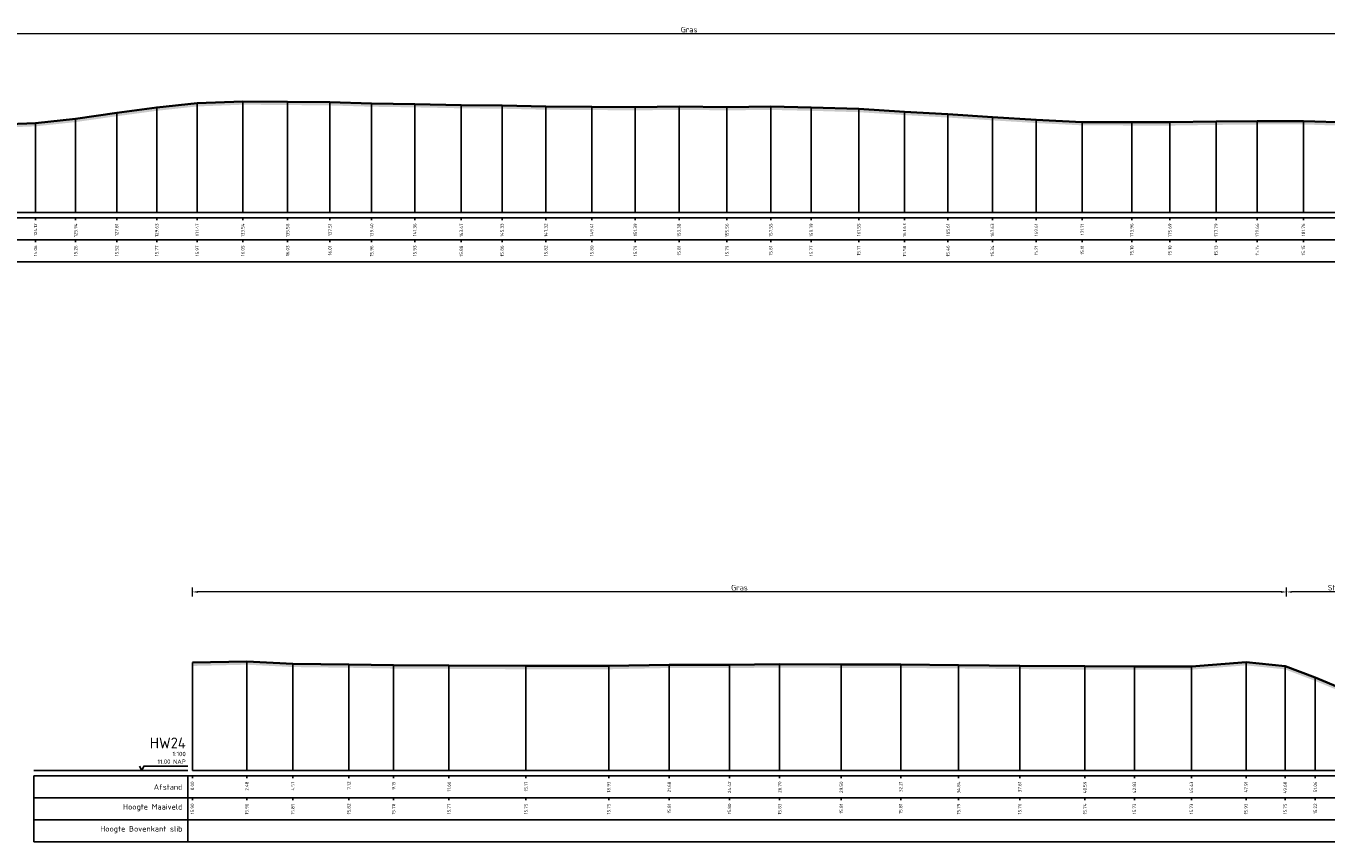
# Model space of a CAD drawing. Header units: metres. Extents: x 197883 to 206898, y 361907 to 364395.
# Tile 104 of 256: x 205908 to 205967, y 362796 to 362833. Entities that reach past the tile are written whole.
import ezdxf
from ezdxf.enums import TextEntityAlignment as Align

# ---------------------------------------------------------------- set-up
doc = ezdxf.new("R2010")
doc.units = ezdxf.units.M
doc.header["$PDMODE"] = 35
doc.header["$PDSIZE"] = 0.075
for name, color, linetype, lineweight in [('X-ME-AL-PROFIEL_HUIDIG MAAIVELD-GD', 252, 'Continuous', 0), ('X-XX-AL-DETAIL1-M', 7, 'Continuous', 18), ('X-XX-AL-DWARSPROFIEL_PROFIELLIJN MAAIVELD-GD', 8, 'Continuous', 35)]:
    doc.layers.add(name, color=color, linetype=linetype, lineweight=lineweight)
doc.layers.add('X-ME-AL-PROFIELRASTER-S', color=7, linetype='Continuous')
doc.styles.add('NLCS-ISO-ANNOTATIVE-T18', font='NLCS-ISO.ttf', dxfattribs={"height": 1.8})
doc.styles.add('NLCS-ISO-M100-T25', font='NLCS-ISO.ttf', dxfattribs={"height": 0.25})
doc.dimstyles.new('NLCS-M100-T25-PIJL_L2_H1', dxfattribs={"dimscale": 0.1, "dimtxt": 2.5, "dimasz": 2.5, "dimexe": 2, "dimexo": 2, "dimgap": 0.7, "dimtad": 1, "dimzin": 0, "dimdsep": 46, "dimtxsty": 'NLCS-ISO-M100-T25', "dimcen": 0, "dimdle": 2, "dimclrd": 256, "dimclre": 256, "dimclrt": 256, "dimadec": 1, "dimazin": 0, "dimtfac": 1, "dimtdec": 3, "dimtofl": 0, "dimtmove": 0, "dimatfit": 3, "dimfxl": 2, "dimfxlon": 1, "dimtfillclr": 256, "dimtolj": 1, "dimtzin": 0, "dimlwd": -1, "dimlwe": -1, "dimarcsym": 0})

# ---------------------------------------------------------------- blocks, each defined once
blk = doc.blocks.new('SAL-PROFIELRASTER_BALK_EIND1-D')
at = {"color": 0, "linetype": 'ByBlock', "lineweight": -2, "flags": 128}
for points in [[(0, 0), (1, 0)], [(0, -2.5), (1, -2.5)], [(0, -12.5), (1, -12.5)]]:
    blk.add_lwpolyline(points, dxfattribs=at)
blk = doc.blocks.new('SAL-PROFIELRASTER_BALK_EIND2-D')
at = {"color": 0, "linetype": 'ByBlock', "lineweight": -2}
blk.add_line((1, -12.5), (0, -12.5), dxfattribs=at)
blk = doc.blocks.new('SAL-PROFIELRASTER_BALK_DATA-D')
at = {"color": 0, "linetype": 'ByBlock', "lineweight": -2}
blk.add_lwpolyline([(0, -3.5), (0, -2.5)], dxfattribs=at)
at = {"color": 0, "linetype": 'ByBlock', "lineweight": -2, "style": 'NLCS-ISO-ANNOTATIVE-T18'}
blk.add_attdef('GETAL', text='', height=1.5, rotation=90, dxfattribs=at).set_placement((0.75, -5), align=Align.RIGHT)
blk = doc.blocks.new('SAL-PROFIELRASTER_AANHAAL-D')
at = {"color": 9, "linetype": 'ByBlock', "lineweight": -2, "flags": 128}
blk.add_lwpolyline([(0, 1), (0, 0)], dxfattribs=at)
blk = doc.blocks.new('SAL-PROFIELRASTER-D')
at = {"color": 0, "linetype": 'ByBlock', "lineweight": -2, "flags": 128}
for points in [[(-2, 0), (-72, 0)], [(-24, 2), (-23, 0), (-22, 2), (-2, 2)], [(-72, -12.5), (-72, -2.5)], [(0, -2.5), (-72, -2.5)], [(-2, -12.5), (-2, -2.5)], [(0, -12.5), (-72, -12.5)]]:
    blk.add_lwpolyline(points, dxfattribs=at)
at = {"color": 0, "linetype": 'ByBlock', "lineweight": -2, "style": 'NLCS-ISO-ANNOTATIVE-T18'}
blk.add_text('NAP', height=2, dxfattribs=at).set_placement((-3, 3), align=Align.RIGHT)
blk.add_text('Afstand', height=2.5, dxfattribs=at).set_placement((-4.5, -7.5), align=Align.MIDDLE_RIGHT)
for tag, height, p in [('PROFIELNR', 5, (-3, 10)), ('SCHAAL', 2, (-3, 6.5)), ('NAP', 2, (-9.94, 3))]:
    blk.add_attdef(tag, text='', height=height, dxfattribs=at).set_placement(p, align=Align.RIGHT)
blk = doc.blocks.new('SAL-PROFIELRASTER_BALK-D')
at = {"color": 0, "linetype": 'ByBlock', "lineweight": -2}
for p, q in [((-72, -12.5), (-72, -2.5)), ((-2, -2.5), (-2, -12.5)), ((0, -12.5), (-72, -12.5))]:
    blk.add_line(p, q, dxfattribs=at)
at = {"color": 0, "linetype": 'ByBlock', "lineweight": -2, "style": 'NLCS-ISO-ANNOTATIVE-T18'}
for tag, height, p in [('TITEL1', 2.5, (-4.5, -6.5)), ('TITEL2', 1.5, (-4.5, -9.5))]:
    blk.add_attdef(tag, text='', height=height, dxfattribs=at).set_placement(p, align=Align.MIDDLE_RIGHT)
blk = doc.blocks.new('*D34')
at = {"layer": 'Defpoints', "color": 0, "transparency": 16777216}
for p in [(205835.099, 362832.351), (205835.099, 362824.236), (206040.29, 362824.236)]:
    blk.add_point(p, dxfattribs=at)
at = {"layer": 'X-XX-AL-DETAIL1-M', "color": 253, "transparency": 16777216}
for p, q in [((205835.099, 362832.151), (205835.099, 362832.551)), ((206040.04, 362832.351), (205835.349, 362832.351)), ((206040.29, 362832.151), (206040.29, 362832.551))]:
    blk.add_line(p, q, dxfattribs=at)
for points in [[(205835.349, 362832.392), (205835.349, 362832.309), (205835.099, 362832.351)], [(206040.04, 362832.392), (206040.04, 362832.309), (206040.29, 362832.351)]]:
    blk.add_solid(points, dxfattribs=at)
at = {"layer": 'X-XX-AL-DETAIL1-M', "color": 253, "transparency": 16777216, "insert": (205937.694, 362832.546), "char_height": 0.25, "attachment_point": 5, "style": 'NLCS-ISO-M100-T25'}
blk.add_mtext('\\A1;Gras', dxfattribs=at)
blk = doc.blocks.new('*D60')
at = {"layer": 'Defpoints', "color": 0, "transparency": 16777216}
for p in [(205915.108, 362806.986), (205915.108, 362798.871), (205964.858, 362798.871)]:
    blk.add_point(p, dxfattribs=at)
at = {"layer": 'X-XX-AL-DETAIL1-M', "color": 253, "transparency": 16777216}
for p, q in [((205915.108, 362806.786), (205915.108, 362807.186)), ((205964.608, 362806.986), (205915.358, 362806.986)), ((205964.858, 362806.786), (205964.858, 362807.186))]:
    blk.add_line(p, q, dxfattribs=at)
for points in [[(205915.358, 362807.028), (205915.358, 362806.945), (205915.108, 362806.986)], [(205964.608, 362807.028), (205964.608, 362806.945), (205964.858, 362806.986)]]:
    blk.add_solid(points, dxfattribs=at)
at = {"layer": 'X-XX-AL-DETAIL1-M', "color": 253, "transparency": 16777216, "insert": (205939.983, 362807.181), "char_height": 0.25, "attachment_point": 5, "style": 'NLCS-ISO-M100-T25'}
blk.add_mtext('\\A1;Gras', dxfattribs=at)
blk = doc.blocks.new('*D61')
at = {"layer": 'Defpoints', "color": 0, "transparency": 16777216}
for p in [(205964.858, 362806.986), (205970.035, 362801.989), (205964.858, 362798.871)]:
    blk.add_point(p, dxfattribs=at)
at = {"layer": 'X-XX-AL-DETAIL1-M', "color": 253, "transparency": 16777216}
for p, q in [((205964.858, 362806.786), (205964.858, 362807.186)), ((205969.785, 362806.986), (205965.108, 362806.986)), ((205970.035, 362806.786), (205970.035, 362807.186))]:
    blk.add_line(p, q, dxfattribs=at)
for points in [[(205965.108, 362807.028), (205965.108, 362806.945), (205964.858, 362806.986)], [(205969.785, 362807.028), (205969.785, 362806.945), (205970.035, 362806.986)]]:
    blk.add_solid(points, dxfattribs=at)
at = {"layer": 'X-XX-AL-DETAIL1-M', "color": 253, "transparency": 16777216, "insert": (205967.447, 362807.181), "char_height": 0.25, "attachment_point": 5, "style": 'NLCS-ISO-M100-T25'}
blk.add_mtext('\\A1;Struweel', dxfattribs=at)

msp = doc.modelspace()

# ---------------------------------------------------------------- hatches: boundary and pattern name
at = {"layer": 'X-ME-AL-PROFIEL_HUIDIG MAAIVELD-GD'}
h = msp.add_hatch(dxfattribs=at)
h.set_pattern_fill('AGR-MAAIVELD', color=256, scale=0.05, pattern_type=2)
h.set_pattern_definition([(45, (-18.044, -677.39407), (-0.25000007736, 0.25000007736), []), (45, (-18.0797, -677.35836), (0, 0.50000015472), [0.3535535, -0.3535535]), (45, (-18.11543, -677.32264), (0, 0.50000015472), [0.3535535, -0.3535535]), (45, (-18.15164, -677.28643), (0, 0.50000015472), [0.3535535, -0.3535535]), (45, (-18.18686, -677.2512), (0, 0.50000015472), [0.3535535, -0.3535535]), (45, (-18.22257, -677.2155), (0, 0.50000015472), [0.3535535, -0.3535535]), (45, (-18.2583, -677.1798), (0, 0.50000015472), [0.3535535, -0.3535535]), (315, (-18.044, -677.39407), (0.25000007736, 0.25000007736), []), (315, (-18.0083, -677.35836), (0.50000015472, -1e-16), [0.3535535, -0.3535535]), (315, (-17.97257, -677.32264), (0.50000015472, -1e-16), [0.3535535, -0.3535535]), (315, (-17.93636, -677.28643), (0.50000015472, -1e-16), [0.3535535, -0.3535535]), (315, (-17.90114, -677.2512), (0.50000015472, -1e-16), [0.3535535, -0.3535535]), (315, (-17.86543, -677.2155), (0.50000015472, -1e-16), [0.3535535, -0.3535535]), (315, (-17.8297, -677.1798), (0.50000015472, -1e-16), [0.3535535, -0.3535535])])
h.paths.add_polyline_path([(206040.922, 362829.149), (206040.922, 362828.999), (206040.29, 362829.019), (206039.434, 362828.956), (206036.984, 362828.891), (206034.483, 362828.933), (206031.974, 362828.94), (206029.75, 362828.953), (206027.797, 362828.941), (206025.385, 362828.956), (206022.882, 362828.935), (206020.63, 362828.934), (206018.4, 362828.867), (206016.144, 362828.795), (206013.871, 362828.66), (206011.878, 362828.576), (206009.697, 362828.544), (206007.742, 362828.564), (206005.542, 362828.605), (206003.474, 362828.542), (206001.389, 362828.486), (205999.113, 362828.384), (205996.659, 362828.313), (205994.307, 362828.19), (205992.266, 362828.154), (205990.176, 362828.126), (205987.939, 362828.109), (205985.877, 362828.139), (205983.763, 362828.078), (205981.763, 362828.105), (205979.701, 362828.02), (205977.448, 362828.04), (205975.444, 362828.048), (205973.472, 362828.029), (205971.544, 362828.042), (205969.716, 362828.069), (205967.667, 362828.168), (205965.623, 362828.234), (205963.521, 362828.233), (205961.651, 362828.215), (205959.553, 362828.184), (205957.82, 362828.186), (205955.567, 362828.195), (205953.473, 362828.299), (205951.484, 362828.422), (205949.464, 362828.548), (205947.487, 362828.662), (205945.407, 362828.792), (205943.244, 362828.855), (205941.407, 362828.896), (205939.416, 362828.876), (205937.238, 362828.899), (205935.246, 362828.875), (205933.269, 362828.89), (205931.183, 362828.904), (205929.19, 362828.95), (205927.334, 362828.969), (205925.221, 362829.011), (205923.26, 362829.041), (205921.366, 362829.099), (205919.439, 362829.118), (205917.4, 362829.133), (205915.328, 362829.054), (205913.49, 362828.856), (205911.67, 362828.609), (205909.802, 362828.343), (205907.976, 362828.149), (205905.957, 362828.072), (205903.966, 362828.038), (205902.133, 362828.008), (205900.146, 362828.056), (205898.192, 362828.116), (205896.225, 362828.148), (205894.194, 362828.208), (205892.083, 362828.29), (205890.178, 362828.355), (205888.118, 362828.47), (205886.031, 362828.548), (205883.951, 362828.6), (205881.995, 362828.656), (205880.078, 362828.724), (205878.219, 362828.756), (205876.314, 362828.801), (205874.364, 362828.834), (205872.62, 362828.863), (205870.69, 362828.87), (205868.807, 362828.914), (205866.868, 362828.964), (205864.949, 362828.955), (205862.846, 362828.929), (205860.967, 362828.911), (205859.266, 362828.847), (205857.656, 362828.85), (205855.75, 362828.836), (205853.59, 362828.866), (205851.501, 362828.915), (205849.476, 362828.99), (205847.51, 362829.072), (205845.796, 362829.131), (205843.989, 362829.169), (205842.011, 362829.199), (205839.936, 362829.298), (205838.093, 362829.392), (205836.25, 362829.453), (205834.544, 362829.462), (205833.554, 362829.337), (205832.055, 362828.926), (205830.961, 362828.54), (205829.954, 362828.016), (205829.04, 362827.61), (205827.353, 362827.501), (205825.489, 362827.363), (205824.557, 362827.139), (205822.769, 362826.82), (205821.6, 362826.92), (205820.075, 362826.851), (205818.656, 362826.818), (205817.321, 362826.813), (205816.051, 362827.296), (205814.377, 362827.45), (205812.952, 362827.478), (205811.783, 362827.508), (205810.347, 362827.879), (205809.236, 362828.38), (205808.261, 362828.949), (205806.796, 362829.333), (205804.768, 362829.332), (205802.865, 362829.303), (205800.317, 362829.281), (205797.51, 362829.272), (205794.666, 362829.265), (205791.843, 362829.277), (205789.176, 362829.294), (205786.385, 362829.262), (205783.859, 362829.272), (205783.859, 362829.422), (205786.385, 362829.412), (205789.176, 362829.444), (205791.843, 362829.427), (205794.666, 362829.415), (205797.51, 362829.422), (205800.317, 362829.431), (205802.865, 362829.453), (205804.768, 362829.482), (205806.796, 362829.483), (205808.261, 362829.099), (205809.236, 362828.53), (205810.347, 362828.029), (205811.783, 362827.658), (205812.952, 362827.628), (205814.377, 362827.6), (205816.051, 362827.446), (205817.321, 362826.963), (205818.656, 362826.968), (205820.075, 362827.001), (205821.6, 362827.07), (205822.769, 362826.97), (205824.557, 362827.289), (205825.489, 362827.513), (205827.353, 362827.651), (205829.04, 362827.76), (205829.954, 362828.166), (205830.961, 362828.69), (205832.055, 362829.076), (205833.554, 362829.487), (205834.544, 362829.612), (205836.25, 362829.603), (205838.093, 362829.542), (205839.936, 362829.448), (205842.011, 362829.349), (205843.989, 362829.319), (205845.796, 362829.281), (205847.51, 362829.222), (205849.476, 362829.14), (205851.501, 362829.065), (205853.59, 362829.016), (205855.75, 362828.986), (205857.656, 362829), (205859.266, 362828.997), (205860.967, 362829.061), (205862.846, 362829.079), (205864.949, 362829.105), (205866.868, 362829.114), (205868.807, 362829.064), (205870.69, 362829.02), (205872.62, 362829.013), (205874.364, 362828.984), (205876.314, 362828.951), (205878.219, 362828.906), (205880.078, 362828.874), (205881.995, 362828.806), (205883.951, 362828.75), (205886.031, 362828.698), (205888.118, 362828.62), (205890.178, 362828.505), (205892.083, 362828.44), (205894.194, 362828.358), (205896.225, 362828.298), (205898.192, 362828.266), (205900.146, 362828.206), (205902.133, 362828.158), (205903.966, 362828.188), (205905.957, 362828.222), (205907.976, 362828.299), (205909.802, 362828.493), (205911.67, 362828.759), (205913.49, 362829.006), (205915.328, 362829.204), (205917.4, 362829.283), (205919.439, 362829.268), (205921.366, 362829.249), (205923.26, 362829.191), (205925.221, 362829.161), (205927.334, 362829.119), (205929.19, 362829.1), (205931.183, 362829.054), (205933.269, 362829.04), (205935.246, 362829.025), (205937.238, 362829.049), (205939.416, 362829.026), (205941.407, 362829.046), (205943.244, 362829.005), (205945.407, 362828.942), (205947.487, 362828.812), (205949.464, 362828.698), (205951.484, 362828.572), (205953.473, 362828.449), (205955.567, 362828.345), (205957.82, 362828.336), (205959.553, 362828.334), (205961.651, 362828.365), (205963.521, 362828.383), (205965.623, 362828.384), (205967.667, 362828.318), (205969.716, 362828.219), (205971.544, 362828.192), (205973.472, 362828.179), (205975.444, 362828.198), (205977.448, 362828.19), (205979.701, 362828.17), (205981.763, 362828.255), (205983.763, 362828.228), (205985.877, 362828.289), (205987.939, 362828.259), (205990.176, 362828.276), (205992.266, 362828.304), (205994.307, 362828.34), (205996.659, 362828.463), (205999.113, 362828.534), (206001.389, 362828.636), (206003.474, 362828.692), (206005.542, 362828.755), (206007.742, 362828.714), (206009.697, 362828.694), (206011.878, 362828.726), (206013.871, 362828.81), (206016.144, 362828.945), (206018.4, 362829.017), (206020.63, 362829.084), (206022.882, 362829.085), (206025.385, 362829.106), (206027.797, 362829.091), (206029.75, 362829.103), (206031.974, 362829.09), (206034.483, 362829.083), (206036.984, 362829.041), (206039.434, 362829.106), (206040.29, 362829.169)])
h = msp.add_hatch(dxfattribs=at)
h.set_pattern_fill('AGR-MAAIVELD', color=256, scale=0.05, pattern_type=2)
h.set_pattern_definition([(45, (109.24968, -619.42824), (-0.25000007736, 0.25000007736), []), (45, (109.21396, -619.39252), (0, 0.50000015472), [0.3535535, -0.3535535]), (45, (109.17825, -619.3568), (0, 0.50000015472), [0.3535535, -0.3535535]), (45, (109.14203, -619.3206), (0, 0.50000015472), [0.3535535, -0.3535535]), (45, (109.10682, -619.28538), (0, 0.50000015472), [0.3535535, -0.3535535]), (45, (109.0711, -619.24967), (0, 0.50000015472), [0.3535535, -0.3535535]), (45, (109.0354, -619.21395), (0, 0.50000015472), [0.3535535, -0.3535535]), (315, (109.24968, -619.42824), (0.25000007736, 0.25000007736), []), (315, (109.2854, -619.39252), (0.50000015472, -1e-16), [0.3535535, -0.3535535]), (315, (109.3211, -619.3568), (0.50000015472, -1e-16), [0.3535535, -0.3535535]), (315, (109.35732, -619.3206), (0.50000015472, -1e-16), [0.3535535, -0.3535535]), (315, (109.39253, -619.28538), (0.50000015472, -1e-16), [0.3535535, -0.3535535]), (315, (109.42825, -619.24967), (0.50000015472, -1e-16), [0.3535535, -0.3535535]), (315, (109.46396, -619.21395), (0.50000015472, -1e-16), [0.3535535, -0.3535535])])
h.paths.add_polyline_path([(205987.572, 362801.831), (205987.572, 362801.681), (205985.622, 362801.688), (205983.709, 362801.675), (205981.262, 362801.738), (205978.647, 362801.715), (205976.636, 362801.761), (205973.942, 362801.746), (205973.578, 362801.65), (205972.655, 362801.575), (205971.601, 362801.547), (205970.68, 362801.538), (205969.525, 362801.613), (205968.747, 362801.683), (205967.845, 362802.119), (205967.359, 362802.446), (205966.163, 362802.941), (205964.791, 362803.468), (205963.014, 362803.65), (205960.534, 362803.454), (205957.94, 362803.449), (205955.693, 362803.456), (205952.723, 362803.48), (205949.945, 362803.51), (205947.313, 362803.532), (205944.612, 362803.534), (205941.81, 362803.551), (205939.529, 362803.524), (205936.789, 362803.53), (205934.037, 362803.473), (205930.275, 362803.471), (205926.773, 362803.492), (205924.256, 362803.504), (205922.226, 362803.541), (205919.677, 362803.572), (205917.584, 362803.68), (205915.108, 362803.623), (205915.108, 362803.773), (205917.584, 362803.83), (205919.677, 362803.722), (205922.226, 362803.691), (205924.256, 362803.654), (205926.773, 362803.642), (205930.275, 362803.621), (205934.037, 362803.623), (205936.789, 362803.68), (205939.529, 362803.674), (205941.81, 362803.701), (205944.612, 362803.684), (205947.313, 362803.682), (205949.945, 362803.66), (205952.723, 362803.63), (205955.693, 362803.606), (205957.94, 362803.599), (205960.534, 362803.604), (205963.014, 362803.8), (205964.791, 362803.618), (205966.163, 362803.091), (205967.359, 362802.596), (205967.845, 362802.269), (205968.747, 362801.833), (205969.525, 362801.763), (205970.68, 362801.688), (205971.601, 362801.697), (205972.655, 362801.725), (205973.578, 362801.8), (205973.942, 362801.896), (205976.636, 362801.911), (205978.647, 362801.865), (205981.262, 362801.888), (205983.709, 362801.825), (205985.622, 362801.838)])

# ---------------------------------------------------------------- linework, layer by layer
at = {"layer": 'X-XX-AL-DWARSPROFIEL_PROFIELLIJN MAAIVELD-GD'}
for points in [[(205905.957, 362828.222), (205907.976, 362828.299), (205909.802, 362828.493), (205911.67, 362828.759), (205913.49, 362829.006), (205915.328, 362829.204), (205917.4, 362829.283), (205919.439, 362829.268), (205921.366, 362829.249), (205923.26, 362829.191), (205925.221, 362829.161), (205927.334, 362829.119), (205929.19, 362829.1), (205931.183, 362829.054), (205933.269, 362829.04), (205935.246, 362829.025), (205937.238, 362829.049), (205939.416, 362829.026), (205941.407, 362829.046), (205943.244, 362829.005), (205945.407, 362828.942), (205947.487, 362828.812), (205949.464, 362828.698), (205951.484, 362828.572), (205953.473, 362828.449), (205955.567, 362828.345), (205957.82, 362828.336), (205959.553, 362828.334), (205961.651, 362828.365), (205963.521, 362828.383), (205965.623, 362828.384), (205967.667, 362828.318)], [(205915.108, 362803.773), (205917.584, 362803.83), (205919.677, 362803.722), (205922.226, 362803.691), (205924.256, 362803.654), (205926.773, 362803.642), (205930.275, 362803.621), (205934.037, 362803.623), (205936.789, 362803.68), (205939.529, 362803.674), (205941.81, 362803.701), (205944.612, 362803.684), (205947.313, 362803.682), (205949.945, 362803.66), (205952.723, 362803.63), (205955.693, 362803.606), (205957.94, 362803.599), (205960.534, 362803.604), (205963.014, 362803.8), (205964.791, 362803.618), (205966.163, 362803.091), (205967.359, 362802.596)]]:
    msp.add_lwpolyline(points, dxfattribs=at)

# ---------------------------------------------------------------- block references
at = {"layer": 'X-ME-AL-PROFIELRASTER-S'}
for p, yscale in [((205917.4, 362824.236), 5.047000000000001), ((205919.439, 362824.236), 5.032), ((205921.366, 362824.236), 5.013000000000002), ((205911.67, 362824.236), 4.523), ((205913.49, 362824.236), 4.77), ((205915.328, 362824.236), 4.968), ((205923.26, 362824.236), 4.955), ((205925.221, 362824.236), 4.925000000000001), ((205927.334, 362824.236), 4.882999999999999), ((205929.19, 362824.236), 4.864000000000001), ((205931.183, 362824.236), 4.818), ((205933.269, 362824.236), 4.804), ((205935.246, 362824.236), 4.789), ((205937.238, 362824.236), 4.813000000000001), ((205939.416, 362824.236), 4.789999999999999), ((205941.407, 362824.236), 4.81), ((205943.244, 362824.236), 4.769), ((205945.407, 362824.236), 4.706), ((205947.487, 362824.236), 4.576000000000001), ((205949.464, 362824.236), 4.462), ((205907.976, 362824.236), 4.063000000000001), ((205909.802, 362824.236), 4.257), ((205951.484, 362824.236), 4.336), ((205953.473, 362824.236), 4.212999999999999), ((205955.567, 362824.236), 4.109), ((205957.82, 362824.236), 4.1), ((205959.553, 362824.236), 4.098000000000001), ((205961.651, 362824.236), 4.129), ((205963.521, 362824.236), 4.147), ((205965.623, 362824.236), 4.148), ((205917.584, 362798.871), 4.959), ((205915.108, 362798.871), 4.901999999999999), ((205919.677, 362798.871), 4.851000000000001), ((205922.226, 362798.871), 4.82), ((205924.256, 362798.871), 4.782999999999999), ((205926.773, 362798.871), 4.771000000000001), ((205930.275, 362798.871), 4.75), ((205934.037, 362798.871), 4.752000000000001), ((205936.789, 362798.871), 4.808999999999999), ((205939.529, 362798.871), 4.803000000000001), ((205941.81, 362798.871), 4.83), ((205944.612, 362798.871), 4.813000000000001), ((205947.313, 362798.871), 4.811), ((205949.945, 362798.871), 4.789), ((205952.723, 362798.871), 4.759), ((205955.693, 362798.871), 4.734999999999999), ((205957.94, 362798.871), 4.728), ((205960.534, 362798.871), 4.733000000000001), ((205963.014, 362798.871), 4.929), ((205964.791, 362798.871), 4.747), ((205966.163, 362798.871), 4.220000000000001)]:
    msp.add_blockref('SAL-PROFIELRASTER_AANHAAL-D', p, dxfattribs=dict(at, yscale=yscale))
at = {"layer": 'X-ME-AL-PROFIELRASTER-S', "yscale": 0.1}
for name, p, xscale, zscale in [('SAL-PROFIELRASTER_BALK_EIND1-D', (205783.859, 362824.236), 257.6883281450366, 257.6883281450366), ('SAL-PROFIELRASTER_BALK_EIND2-D', (205783.859, 362823.236), 257.6883281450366, 257.6883281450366), ('SAL-PROFIELRASTER_BALK_EIND1-D', (205915.108, 362798.871), 73.5, 73.08877930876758), ('SAL-PROFIELRASTER_BALK_EIND2-D', (205915.108, 362797.871), 73.5, 73.08877930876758), ('SAL-PROFIELRASTER_BALK_EIND2-D', (205915.108, 362796.871), 73.5, 73.08877930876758)]:
    msp.add_blockref(name, p, dxfattribs=dict(at, xscale=xscale, zscale=zscale))
at = {"layer": 'X-ME-AL-PROFIELRASTER-S', "xscale": 0.1, "yscale": 0.1, "zscale": 0.1}
for name, p, values in [('SAL-PROFIELRASTER_BALK_DATA-D', (205907.976, 362824.236), {'GETAL': '124.12'}), ('SAL-PROFIELRASTER_BALK_DATA-D', (205909.802, 362824.236), {'GETAL': '125.94'}), ('SAL-PROFIELRASTER_BALK_DATA-D', (205911.67, 362824.236), {'GETAL': '127.81'}), ('SAL-PROFIELRASTER_BALK_DATA-D', (205913.49, 362824.236), {'GETAL': '129.63'}), ('SAL-PROFIELRASTER_BALK_DATA-D', (205915.328, 362824.236), {'GETAL': '131.47'}), ('SAL-PROFIELRASTER_BALK_DATA-D', (205917.4, 362824.236), {'GETAL': '133.54'}), ('SAL-PROFIELRASTER_BALK_DATA-D', (205919.439, 362824.236), {'GETAL': '135.58'}), ('SAL-PROFIELRASTER_BALK_DATA-D', (205921.366, 362824.236), {'GETAL': '137.51'}), ('SAL-PROFIELRASTER_BALK_DATA-D', (205923.26, 362824.236), {'GETAL': '139.40'}), ('SAL-PROFIELRASTER_BALK_DATA-D', (205925.221, 362824.236), {'GETAL': '141.36'}), ('SAL-PROFIELRASTER_BALK_DATA-D', (205927.334, 362824.236), {'GETAL': '143.47'}), ('SAL-PROFIELRASTER_BALK_DATA-D', (205929.19, 362824.236), {'GETAL': '145.33'}), ('SAL-PROFIELRASTER_BALK_DATA-D', (205931.183, 362824.236), {'GETAL': '147.32'}), ('SAL-PROFIELRASTER_BALK_DATA-D', (205933.269, 362824.236), {'GETAL': '149.41'}), ('SAL-PROFIELRASTER_BALK_DATA-D', (205935.246, 362824.236), {'GETAL': '151.39'}), ('SAL-PROFIELRASTER_BALK_DATA-D', (205937.238, 362824.236), {'GETAL': '153.38'}), ('SAL-PROFIELRASTER_BALK_DATA-D', (205939.416, 362824.236), {'GETAL': '155.56'}), ('SAL-PROFIELRASTER_BALK_DATA-D', (205941.407, 362824.236), {'GETAL': '157.55'}), ('SAL-PROFIELRASTER_BALK_DATA-D', (205943.244, 362824.236), {'GETAL': '159.39'}), ('SAL-PROFIELRASTER_BALK_DATA-D', (205945.407, 362824.236), {'GETAL': '161.55'}), ('SAL-PROFIELRASTER_BALK_DATA-D', (205947.487, 362824.236), {'GETAL': '163.63'}), ('SAL-PROFIELRASTER_BALK_DATA-D', (205949.464, 362824.236), {'GETAL': '165.61'}), ('SAL-PROFIELRASTER_BALK_DATA-D', (205951.484, 362824.236), {'GETAL': '167.63'}), ('SAL-PROFIELRASTER_BALK_DATA-D', (205953.473, 362824.236), {'GETAL': '169.61'}), ('SAL-PROFIELRASTER_BALK_DATA-D', (205955.567, 362824.236), {'GETAL': '171.71'}), ('SAL-PROFIELRASTER_BALK_DATA-D', (205957.82, 362824.236), {'GETAL': '173.96'}), ('SAL-PROFIELRASTER_BALK_DATA-D', (205959.553, 362824.236), {'GETAL': '175.69'}), ('SAL-PROFIELRASTER_BALK_DATA-D', (205961.651, 362824.236), {'GETAL': '177.79'}), ('SAL-PROFIELRASTER_BALK_DATA-D', (205963.521, 362824.236), {'GETAL': '179.66'}), ('SAL-PROFIELRASTER_BALK_DATA-D', (205965.623, 362824.236), {'GETAL': '181.76'}), ('SAL-PROFIELRASTER_BALK_DATA-D', (205907.976, 362823.236), {'GETAL': '15.06'}), ('SAL-PROFIELRASTER_BALK_DATA-D', (205909.802, 362823.236), {'GETAL': '15.26'}), ('SAL-PROFIELRASTER_BALK_DATA-D', (205911.67, 362823.236), {'GETAL': '15.52'}), ('SAL-PROFIELRASTER_BALK_DATA-D', (205913.49, 362823.236), {'GETAL': '15.77'}), ('SAL-PROFIELRASTER_BALK_DATA-D', (205915.328, 362823.236), {'GETAL': '15.97'}), ('SAL-PROFIELRASTER_BALK_DATA-D', (205917.4, 362823.236), {'GETAL': '16.05'}), ('SAL-PROFIELRASTER_BALK_DATA-D', (205919.439, 362823.236), {'GETAL': '16.03'}), ('SAL-PROFIELRASTER_BALK_DATA-D', (205921.366, 362823.236), {'GETAL': '16.01'}), ('SAL-PROFIELRASTER_BALK_DATA-D', (205923.26, 362823.236), {'GETAL': '15.96'}), ('SAL-PROFIELRASTER_BALK_DATA-D', (205925.221, 362823.236), {'GETAL': '15.93'}), ('SAL-PROFIELRASTER_BALK_DATA-D', (205927.334, 362823.236), {'GETAL': '15.88'}), ('SAL-PROFIELRASTER_BALK_DATA-D', (205929.19, 362823.236), {'GETAL': '15.86'}), ('SAL-PROFIELRASTER_BALK_DATA-D', (205931.183, 362823.236), {'GETAL': '15.82'}), ('SAL-PROFIELRASTER_BALK_DATA-D', (205933.269, 362823.236), {'GETAL': '15.80'}), ('SAL-PROFIELRASTER_BALK_DATA-D', (205935.246, 362823.236), {'GETAL': '15.79'}), ('SAL-PROFIELRASTER_BALK_DATA-D', (205937.238, 362823.236), {'GETAL': '15.81'}), ('SAL-PROFIELRASTER_BALK_DATA-D', (205939.416, 362823.236), {'GETAL': '15.79'}), ('SAL-PROFIELRASTER_BALK_DATA-D', (205941.407, 362823.236), {'GETAL': '15.81'}), ('SAL-PROFIELRASTER_BALK_DATA-D', (205943.244, 362823.236), {'GETAL': '15.77'}), ('SAL-PROFIELRASTER_BALK_DATA-D', (205945.407, 362823.236), {'GETAL': '15.71'}), ('SAL-PROFIELRASTER_BALK_DATA-D', (205947.487, 362823.236), {'GETAL': '15.58'}), ('SAL-PROFIELRASTER_BALK_DATA-D', (205949.464, 362823.236), {'GETAL': '15.46'}), ('SAL-PROFIELRASTER_BALK_DATA-D', (205951.484, 362823.236), {'GETAL': '15.34'}), ('SAL-PROFIELRASTER_BALK_DATA-D', (205953.473, 362823.236), {'GETAL': '15.21'}), ('SAL-PROFIELRASTER_BALK_DATA-D', (205955.567, 362823.236), {'GETAL': '15.11'}), ('SAL-PROFIELRASTER_BALK_DATA-D', (205957.82, 362823.236), {'GETAL': '15.10'}), ('SAL-PROFIELRASTER_BALK_DATA-D', (205959.553, 362823.236), {'GETAL': '15.10'}), ('SAL-PROFIELRASTER_BALK_DATA-D', (205961.651, 362823.236), {'GETAL': '15.13'}), ('SAL-PROFIELRASTER_BALK_DATA-D', (205963.521, 362823.236), {'GETAL': '15.15'}), ('SAL-PROFIELRASTER_BALK_DATA-D', (205965.623, 362823.236), {'GETAL': '15.15'}), ('SAL-PROFIELRASTER-D', (205915.108, 362798.871), {'PROFIELNR': 'HW24', 'SCHAAL': '1:100', 'NAP': '11.00'}), ('SAL-PROFIELRASTER_BALK_DATA-D', (205915.108, 362798.871), {'GETAL': '0.00'}), ('SAL-PROFIELRASTER_BALK_DATA-D', (205917.584, 362798.871), {'GETAL': '2.48'}), ('SAL-PROFIELRASTER_BALK_DATA-D', (205919.677, 362798.871), {'GETAL': '4.57'}), ('SAL-PROFIELRASTER_BALK_DATA-D', (205922.226, 362798.871), {'GETAL': '7.12'}), ('SAL-PROFIELRASTER_BALK_DATA-D', (205924.256, 362798.871), {'GETAL': '9.15'}), ('SAL-PROFIELRASTER_BALK_DATA-D', (205926.773, 362798.871), {'GETAL': '11.66'}), ('SAL-PROFIELRASTER_BALK_DATA-D', (205930.275, 362798.871), {'GETAL': '15.17'}), ('SAL-PROFIELRASTER_BALK_DATA-D', (205934.037, 362798.871), {'GETAL': '18.93'}), ('SAL-PROFIELRASTER_BALK_DATA-D', (205936.789, 362798.871), {'GETAL': '21.68'}), ('SAL-PROFIELRASTER_BALK_DATA-D', (205939.529, 362798.871), {'GETAL': '24.42'}), ('SAL-PROFIELRASTER_BALK_DATA-D', (205941.81, 362798.871), {'GETAL': '26.70'}), ('SAL-PROFIELRASTER_BALK_DATA-D', (205944.612, 362798.871), {'GETAL': '29.50'}), ('SAL-PROFIELRASTER_BALK_DATA-D', (205947.313, 362798.871), {'GETAL': '32.21'}), ('SAL-PROFIELRASTER_BALK_DATA-D', (205949.945, 362798.871), {'GETAL': '34.84'}), ('SAL-PROFIELRASTER_BALK_DATA-D', (205952.723, 362798.871), {'GETAL': '37.61'}), ('SAL-PROFIELRASTER_BALK_DATA-D', (205955.693, 362798.871), {'GETAL': '40.59'}), ('SAL-PROFIELRASTER_BALK_DATA-D', (205957.94, 362798.871), {'GETAL': '42.83'}), ('SAL-PROFIELRASTER_BALK_DATA-D', (205960.534, 362798.871), {'GETAL': '45.43'}), ('SAL-PROFIELRASTER_BALK_DATA-D', (205963.014, 362798.871), {'GETAL': '47.91'}), ('SAL-PROFIELRASTER_BALK_DATA-D', (205964.791, 362798.871), {'GETAL': '49.68'}), ('SAL-PROFIELRASTER_BALK_DATA-D', (205966.163, 362798.871), {'GETAL': '51.06'}), ('SAL-PROFIELRASTER_BALK-D', (205915.108, 362797.871), {'TITEL1': 'Hoogte Maaiveld'}), ('SAL-PROFIELRASTER_BALK_DATA-D', (205915.108, 362797.871), {'GETAL': '15.90'}), ('SAL-PROFIELRASTER_BALK_DATA-D', (205917.584, 362797.871), {'GETAL': '15.96'}), ('SAL-PROFIELRASTER_BALK_DATA-D', (205919.677, 362797.871), {'GETAL': '15.85'}), ('SAL-PROFIELRASTER_BALK_DATA-D', (205922.226, 362797.871), {'GETAL': '15.82'}), ('SAL-PROFIELRASTER_BALK_DATA-D', (205924.256, 362797.871), {'GETAL': '15.78'}), ('SAL-PROFIELRASTER_BALK_DATA-D', (205926.773, 362797.871), {'GETAL': '15.77'}), ('SAL-PROFIELRASTER_BALK_DATA-D', (205930.275, 362797.871), {'GETAL': '15.75'}), ('SAL-PROFIELRASTER_BALK_DATA-D', (205934.037, 362797.871), {'GETAL': '15.75'}), ('SAL-PROFIELRASTER_BALK_DATA-D', (205936.789, 362797.871), {'GETAL': '15.81'}), ('SAL-PROFIELRASTER_BALK_DATA-D', (205939.529, 362797.871), {'GETAL': '15.80'}), ('SAL-PROFIELRASTER_BALK_DATA-D', (205941.81, 362797.871), {'GETAL': '15.83'}), ('SAL-PROFIELRASTER_BALK_DATA-D', (205944.612, 362797.871), {'GETAL': '15.81'}), ('SAL-PROFIELRASTER_BALK_DATA-D', (205947.313, 362797.871), {'GETAL': '15.81'}), ('SAL-PROFIELRASTER_BALK_DATA-D', (205949.945, 362797.871), {'GETAL': '15.79'}), ('SAL-PROFIELRASTER_BALK_DATA-D', (205952.723, 362797.871), {'GETAL': '15.76'}), ('SAL-PROFIELRASTER_BALK_DATA-D', (205955.693, 362797.871), {'GETAL': '15.74'}), ('SAL-PROFIELRASTER_BALK_DATA-D', (205957.94, 362797.871), {'GETAL': '15.73'}), ('SAL-PROFIELRASTER_BALK_DATA-D', (205960.534, 362797.871), {'GETAL': '15.73'}), ('SAL-PROFIELRASTER_BALK_DATA-D', (205963.014, 362797.871), {'GETAL': '15.93'}), ('SAL-PROFIELRASTER_BALK_DATA-D', (205964.791, 362797.871), {'GETAL': '15.75'}), ('SAL-PROFIELRASTER_BALK_DATA-D', (205966.163, 362797.871), {'GETAL': '15.22'}), ('SAL-PROFIELRASTER_BALK-D', (205915.108, 362796.871), {'TITEL1': 'Hoogte Bovenkant slib'})]:
    msp.add_blockref(name, p, dxfattribs=at).add_auto_attribs(values)

# ---------------------------------------------------------------- dimensions: what is measured, and where the dimension line sits
at = {"layer": 'X-XX-AL-DETAIL1-M', "color": 253}
for base, p1, p2, text, picture, middle in [((205835.099, 362832.351), (206040.29, 362824.236), (205835.099, 362824.236), 'Gras', '*D34', (205937.694, 362832.351)), ((205915.108, 362806.986), (205964.858, 362798.871), (205915.108, 362798.871), 'Gras', '*D60', (205939.983, 362806.986)), ((205964.858, 362806.986), (205970.035, 362801.989), (205964.858, 362798.871), 'Struweel', '*D61', (205967.447, 362806.986))]:
    dim = msp.add_linear_dim(base=base, p1=p1, p2=p2, text=text, dimstyle='NLCS-M100-T25-PIJL_L2_H1', override={"dimclrd": 253, "dimclre": 253, "dimclrt": 253}, dxfattribs=at)
    dim.commit()
    dim.dimension.update_dxf_attribs({"geometry": picture, "text_midpoint": middle, "dimtype": 160})

doc.saveas('drawing.dxf')
